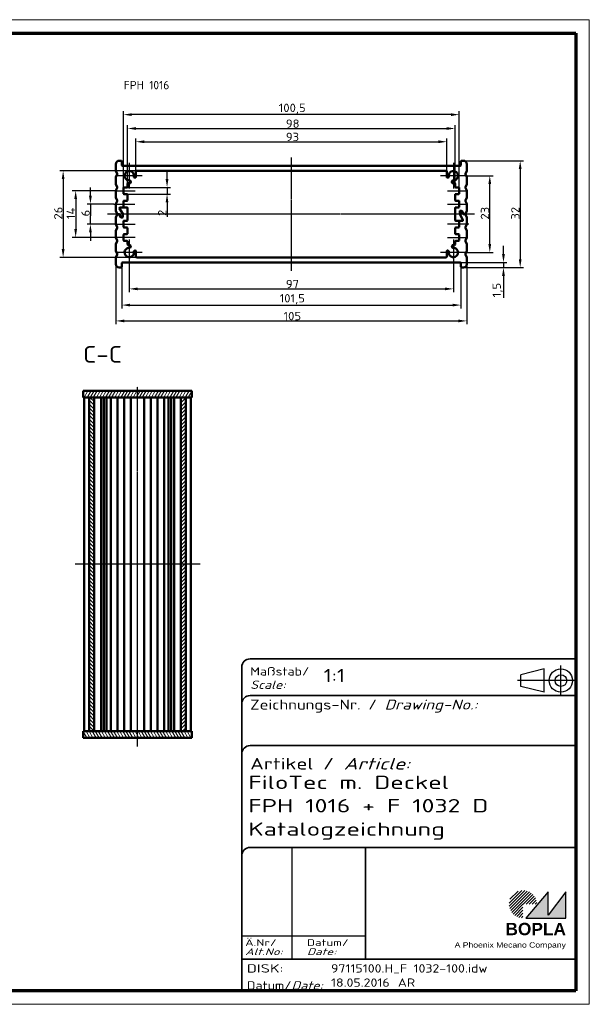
# Model space of a CAD drawing. Header units: millimetres. Extents: x 1 to 419, y 1 to 296.
# Tile 5 of 5: x 249 to 419, y 1 to 296. Entities that reach past the tile are written whole.
import ezdxf
from ezdxf.enums import TextEntityAlignment as Align

# ---------------------------------------------------------------- set-up
doc = ezdxf.new("R2010")
doc.units = ezdxf.units.MM
for name, pattern in [('ACAD_ISO04W100', [30, 24, -3, 0, -3]), ('CHAIN', [0.3543, 0.2362, -0.0295, 0.0591, -0.0295]), ('DASH_DOT', [0.37, 0.24, -0.06, 0.01, -0.06]), ('DASHED', [0.2067, 0.1654, -0.0413])]:
    doc.linetypes.add(name, pattern=pattern)
doc.layers.get('0').update_dxf_attribs({"lineweight": 25})
for name, color, linetype, lineweight in [('Bemaßung (ISO)', 1, 'Continuous', 25), ('Mittellinie (ISO)', 1, 'DASH_DOT', 25), ('Mittelpunktmarkierung (ISO)', 1, 'DASH_DOT', 25), ('Rahmen (ISO)', 7, 'Continuous', 70), ('Schraffur (ISO)', 1, 'Continuous', 18), ('Sichtbar (ISO)', 7, 'Continuous', 50), ('Sichtbar schmal (ISO)', 1, 'Continuous', 25), ('Symbol (ISO)', 1, 'Continuous', 25), ('Titel (ISO)', 5, 'Continuous', 50), ('Verdeckt (ISO)', 5, 'DASHED', 35)]:
    doc.layers.add(name, color=color, linetype=linetype, lineweight=lineweight)
doc.styles.add('2_5', font='isocpeur.ttf', dxfattribs={"width": 1.1})
doc.styles.add('5', font='isocpeur.ttf', dxfattribs={"width": 1.1})
doc.styles.add('Notiztext (DIN)', font='isocpeur.ttf', dxfattribs={"width": 1.1})
doc.styles.get("Standard").update_dxf_attribs({"font": 'isocpeur.ttf', "width": 1.1})
doc.styles.add('Textstil142', font='isocpeur.ttf', dxfattribs={"width": 1.4})
doc.styles.add('Textstil143', font='isocpeur.ttf', dxfattribs={"width": 1.4})
doc.styles.add('Textstil144', font='isocpeur.ttf', dxfattribs={"width": 1.4})
doc.styles.add('Textstil242', font='isocpeur.ttf', dxfattribs={"width": 1.2})
doc.styles.add('Textstil243', font='isocpeur.ttf', dxfattribs={"width": 1.4})
doc.styles.add('Textstil248', font='isocpeui.ttf', dxfattribs={"width": 1.2})
doc.styles.add('Textstil249', font='isocpeui.ttf', dxfattribs={"width": 1.4})
doc.styles.add('Textstil68', font='isocpeur.ttf', dxfattribs={"width": 1.2})
doc.dimstyles.new('Standard (DIN)', dxfattribs={"dimtxt": 2.5, "dimasz": 2.5, "dimexe": 1, "dimexo": 0, "dimgap": 0.2, "dimtad": 1, "dimdec": 6, "dimrnd": 1e-08, "dimtxsty": '2_5', "dimcen": 0.09, "dimdle": 7, "dimclrd": 256, "dimclre": 256, "dimclrt": 5, "dimadec": 6, "dimazin": 2, "dimtfac": 0.72, "dimtmove": 0, "dimatfit": 3, "dimfxl": 1, "dimtolj": 1, "dimlwd": -1, "dimlwe": -1, "dimarcsym": 0})

# ---------------------------------------------------------------- blocks, each defined once
blk = doc.blocks.new('Ränder Bopla-A3-Rahmen')
at = {"color": 1, "linetype": 'Continuous', "lineweight": 18}
for p, q in [((1, 296), (419, 296)), ((1, 1), (1, 296)), ((125, 296), (125, 292)), ((230, 296), (230, 292)), ((419, 296), (419, 1)), ((125, 5), (125, 1)), ((230, 5), (230, 1)), ((419, 1), (1, 1))]:
    blk.add_line(p, q, dxfattribs=at)
at = {"color": 3, "linetype": 'Continuous', "lineweight": 70}
for p, q in [((20, 292), (415, 292)), ((20, 5), (20, 292)), ((415, 292), (415, 5)), ((415, 5), (20, 5))]:
    blk.add_line(p, q, dxfattribs=at)
at = {"layer": 'Rahmen (ISO)', "color": 1, "insert": (19, 55), "char_height": 2.03, "width": 168.977, "attachment_point": 7, "rotation": 90, "style": 'Notiztext (DIN)'}
blk.add_mtext('\\fISOCPEUR|b0|i0;\\W1.20;\\H2.0300;"Schutzvermerk nach DIN ISO 16016 beachten" \\fISOCPEUR|b0|i1;\\W1.20;\\H2.0300;"Please pay attention to copyright note DIN ISO 16016"', dxfattribs=at)
blk = doc.blocks.new('Schriftfelder Katalogzeichnung')
at = {"layer": 'Schraffur (ISO)'}
h = blk.add_hatch(dxfattribs=at)
h.set_pattern_fill('ANSI31', color=1, scale=5.08, style=0)
h.set_pattern_definition([(45, (0, 0), (-0.4490128, 0.4490128), [])])
edge = h.paths.add_edge_path()
edge.add_line((395.78, 37.31), (391.63, 37.31))
edge.add_line((391.63, 37.31), (391.63, 33.16))
edge.add_arc((391.63, 37.31), 4.15, 0, 270, ccw=False)
blk.add_hatch(color=7, dxfattribs=at).paths.add_polyline_path([(392.48, 33.16), (404.48, 33.16), (404.48, 40.96), (399.18, 34.06), (399.18, 40.96)])
at = {"color": 5, "linetype": 'Continuous'}
for p, q in [((397.98, 107.81), (390.98, 106.06)), ((397.98, 100.81), (397.98, 107.81)), ((390.98, 102.56), (390.98, 106.06)), ((397.98, 100.81), (390.98, 102.56))]:
    blk.add_line(p, q, dxfattribs=at)
at = {"color": 1, "linetype": 'ACAD_ISO04W100'}
for p, q in [((402.98, 99.81), (402.98, 108.81)), ((407.48, 104.31), (389.98, 104.31))]:
    blk.add_line(p, q, dxfattribs=at)
at = {"color": 1, "linetype": 'Continuous', "lineweight": 25}
for p, q in [((322.48, 54.31), (322.48, 20.81)), ((307.48, 27.81), (344.48, 27.81))]:
    blk.add_line(p, q, dxfattribs=at)
at = {"color": 7, "linetype": 'Continuous'}
for p, q in [((399.18, 40.96), (392.48, 33.16)), ((404.48, 40.96), (399.18, 34.06)), ((399.18, 34.06), (399.18, 40.96)), ((404.48, 33.16), (404.48, 40.96)), ((392.48, 33.16), (404.48, 33.16))]:
    blk.add_line(p, q, dxfattribs=at)
at = {"color": 5, "linetype": 'Continuous'}
for radius in [3.5, 1.75]:
    blk.add_circle((402.98, 104.31), radius, dxfattribs=at)
at = {"layer": 'Titel (ISO)', "lineweight": 18}
for p, q in [((410.48, 7.31), (411.48, 7.31)), ((411.48, 7.31), (411.48, 8.31))]:
    blk.add_line(p, q, dxfattribs=at)
at = {"layer": 'Verdeckt (ISO)', "color": 5, "linetype": 'Continuous', "lineweight": 35}
for p, q in [((407.48, 110.81), (309.98, 110.81)), ((307.48, 108.31), (307.48, 11.31)), ((407.48, 99.81), (309.98, 99.81)), ((407.48, 84.81), (309.98, 84.81)), ((407.48, 54.31), (309.98, 54.31)), ((407.48, 20.81), (307.48, 20.81))]:
    blk.add_line(p, q, dxfattribs=at)
at = {"layer": 'Verdeckt (ISO)', "color": 5, "linetype": 'Continuous'}
blk.add_line((344.48, 54.31), (344.48, 20.81), dxfattribs=at)
at = {"layer": 'Verdeckt (ISO)', "color": 5, "linetype": 'Continuous', "lineweight": 35}
for centre in [(309.98, 108.31), (309.98, 97.31), (309.98, 82.31), (309.98, 51.81)]:
    blk.add_arc(centre, 2.5, 90, 180, dxfattribs=at)
at = {"color": 5, "style": 'Textstil142', "width": 1.4}
blk.add_text('DISK:', height=2.5, dxfattribs=at).set_placement((308.98, 16.81))
at = {"color": 7, "insert": (309.98, 77.64), "char_height": 3.5, "attachment_point": 7}
blk.add_mtext('\\fISOCPEUR|b0|i0;\\W1.30;\\H3.5000;Artikel / \\fISOCPEUR|b0|i1;\\W1.30;\\H3.5000;Article:', dxfattribs=at)
at = {"color": 5, "insert": (308.98, 11.72), "char_height": 2.5, "attachment_point": 7}
blk.add_mtext('\\fISOCPEUR|b0|i0;\\W1.20;\\H2.5000;Datum/\\fISOCPEUR|b0|i1;\\W1.20;\\H2.5000;Date:', dxfattribs=at)
at = {"color": 5, "style": 'Textstil68', "width": 1.2}
for tag, p in [('DATEINAME_001', (334.18, 16.81)), ('ERSTELLUNGSDATUM_001', (334.18, 12.56)), ('50-Namenskürzel_001', (354.18, 12.56))]:
    blk.add_attdef(tag, p, '', height=2.5, dxfattribs=at)
at = {"layer": 'Sichtbar schmal (ISO)', "color": 1}
for s, height, style, width, p in [('Maßstab/', 2.5, 'Textstil68', 1.2, (309.98, 105.81)), ('Scale:', 2.5, 'Textstil248', 1.2, (309.98, 101.81)), ('Ä.Nr/', 2, 'Textstil144', 1.4, (308.48, 24.81)), ('Datum/', 2, 'Textstil144', 1.4, (326.98, 24.81)), ('Alt.No:', 2, 'Textstil249', 1.4, (308.48, 22.06)), ('Date:', 2, 'Textstil249', 1.4, (326.98, 22.06))]:
    blk.add_text(s, height=height, dxfattribs=dict(at, style=style, width=width)).set_placement(p)
at = {"layer": 'Sichtbar schmal (ISO)', "color": 1, "insert": (309.98, 94.71), "char_height": 3, "attachment_point": 7}
blk.add_mtext('\\fISOCPEUR|b0|i0;\\W1.20;\\H3.0000;Zeichnungs-Nr. / \\fISOCPEUR|b0|i1;\\W1.20;\\H3.0000;Drawing-No.:', dxfattribs=at)
at = {"layer": 'Sichtbar schmal (ISO)', "color": 1, "style": 'Textstil144', "width": 1.4}
for tag, p in [('19-Ä-Nr._-10-', (309.48, 53.56)), ('19-Datum_-10-', (324.48, 53.56)), ('18-Ä-Nr._-9-', (309.48, 51.06)), ('18-Datum_-9-', (324.48, 51.06)), ('17-Ä-Nr._-8-', (309.48, 48.56)), ('17-Datum_-8-', (324.48, 48.56)), ('16-Ä-Nr._-7-', (309.48, 46.06)), ('16-Datum_-7-', (324.48, 46.06)), ('15-Ä-Nr._-6-', (309.48, 43.56)), ('14-Ä-Nr._-5-', (309.48, 41.06)), ('15-Datum_-6-', (324.48, 43.56)), ('13-Ä-Nr._-4-', (309.48, 38.56)), ('14-Datum_-5-', (324.48, 41.06)), ('13-Datum_-4-', (324.48, 38.56)), ('12-Ä-Nr._-3-', (309.48, 36.06)), ('12-Datum_-3-', (324.48, 36.06)), ('11-Ä-Nr._-2-', (309.48, 33.56)), ('11-Datum_-2-', (324.48, 33.56)), ('10-Ä-Nr._-1-', (309.48, 31.06)), ('10-Datum_-1-', (324.48, 31.06))]:
    blk.add_attdef(tag, text='', height=2, dxfattribs=at).set_placement(p, align=Align.TOP_LEFT)
at = {"layer": 'Titel (ISO)', "color": 7, "insert": (404.48, 27.96), "char_height": 3.7, "width": 19.8847, "attachment_point": 9, "style": 'Notiztext (DIN)'}
blk.add_mtext('\\fArial|b1|i0;\\H3.7000;BOPLA', dxfattribs=at)
at = {"layer": 'Titel (ISO)', "color": 5, "insert": (404.48, 23.81), "char_height": 1.6, "width": 34.8824, "attachment_point": 9, "style": 'Notiztext (DIN)'}
blk.add_mtext('\\fArial|b0|i0;\\W1.15;\\H1.6000;A Phoenix Mecano Company', dxfattribs=at)
at = {"layer": 'Titel (ISO)', "color": 7}
for tag, p, height, style, width in [('02-Maßstab_001', (332, 103.81), 4, 'Textstil242', 1.2), ('07-Artikel-Modell_001', (309.43, 71.81), 3.98, 'Textstil243', 1.4), ('08-Artikel-Benennung_001', (309.42, 64.81), 4, 'Textstil143', 1.4), ('09-Artikel-Benennung_(2.Zeile)_001', (309.43, 57.81), 3.98, 'Textstil243', 1.4)]:
    blk.add_attdef(tag, p, '', height=height, dxfattribs=dict(at, style=style, width=width))
at = {"layer": 'Titel (ISO)', "color": 7, "style": 'Textstil143', "width": 1.4}
blk.add_attdef('03-Zchn.Nr.', text='', height=4, dxfattribs=at).set_placement((332.48, 92.31), align=Align.TOP_LEFT)
blk = doc.blocks.new('*D9')
at = {"layer": 'Bemaßung (ISO)'}
for p, q in [((283.32, 250.55), (283.32, 260.43)), ((376.32, 250.55), (376.32, 260.43)), ((285.82, 259.43), (373.82, 259.43))]:
    blk.add_line(p, q, dxfattribs=at)
for points in [[(285.82, 259.85), (285.82, 259.01), (283.32, 259.43)], [(373.82, 259.85), (373.82, 259.01), (376.32, 259.43)]]:
    blk.add_solid(points, dxfattribs=at)
at = {"layer": 'Defpoints', "color": 0}
for p in [(376.32, 259.43), (283.32, 250.55), (376.32, 250.55)]:
    blk.add_point(p, dxfattribs=at)
at = {"layer": 'Bemaßung (ISO)', "color": 5, "insert": (328.17, 259.63), "char_height": 2.5, "attachment_point": 7, "style": '2_5'}
blk.add_mtext('\\A1;93', dxfattribs=at)
blk = doc.blocks.new('*D10')
at = {"layer": 'Bemaßung (ISO)'}
for p, q in [((280.82, 246.85), (280.82, 264.4)), ((283.32, 263.4), (376.32, 263.4)), ((378.82, 246.85), (378.82, 264.4))]:
    blk.add_line(p, q, dxfattribs=at)
for points in [[(283.32, 263.81), (283.32, 262.98), (280.82, 263.4)], [(376.32, 263.81), (376.32, 262.98), (378.82, 263.4)]]:
    blk.add_solid(points, dxfattribs=at)
at = {"layer": 'Defpoints', "color": 0}
for p in [(378.82, 263.4), (280.82, 246.85), (378.82, 246.85)]:
    blk.add_point(p, dxfattribs=at)
at = {"layer": 'Bemaßung (ISO)', "color": 5, "insert": (328.17, 263.6), "char_height": 2.5, "attachment_point": 7, "style": '2_5'}
blk.add_mtext('\\A1;98', dxfattribs=at)
blk = doc.blocks.new('*D11')
at = {"layer": 'Bemaßung (ISO)'}
for p, q in [((279.57, 245.55), (279.57, 268.55)), ((380.07, 245.55), (380.07, 268.55)), ((377.57, 267.55), (282.07, 267.55))]:
    blk.add_line(p, q, dxfattribs=at)
for points in [[(282.07, 267.96), (282.07, 267.13), (279.57, 267.55)], [(377.57, 267.96), (377.57, 267.13), (380.07, 267.55)]]:
    blk.add_solid(points, dxfattribs=at)
at = {"layer": 'Defpoints', "color": 0}
for p in [(279.57, 267.55), (279.57, 245.55), (380.07, 245.55)]:
    blk.add_point(p, dxfattribs=at)
at = {"layer": 'Bemaßung (ISO)', "color": 5, "insert": (326.03, 267.75), "char_height": 2.5, "attachment_point": 7, "style": '2_5'}
blk.add_mtext('\\A1;100,5', dxfattribs=at)
blk = doc.blocks.new('*D12')
at = {"layer": 'Bemaßung (ISO)'}
for p, q in [((292.62, 248.25), (292.62, 250.75)), ((280.62, 245.75), (293.62, 245.75)), ((292.62, 245.75), (292.62, 243.75)), ((280.62, 243.75), (293.62, 243.75)), ((292.62, 241.25), (292.62, 236.97))]:
    blk.add_line(p, q, dxfattribs=at)
for points in [[(292.2, 248.25), (293.03, 248.25), (292.62, 245.75)], [(292.2, 241.25), (293.03, 241.25), (292.62, 243.75)]]:
    blk.add_solid(points, dxfattribs=at)
at = {"layer": 'Defpoints', "color": 0}
for p in [(280.62, 245.75), (280.62, 243.75), (292.62, 243.75)]:
    blk.add_point(p, dxfattribs=at)
at = {"layer": 'Bemaßung (ISO)', "color": 5, "insert": (292.42, 237.17), "char_height": 2.5, "attachment_point": 7, "rotation": 90, "style": '2_5'}
blk.add_mtext('\\A1;2', dxfattribs=at)
blk = doc.blocks.new('*D13')
at = {"layer": 'Bemaßung (ISO)'}
for p, q in [((269.69, 243.25), (269.69, 245.75)), ((276.69, 240.75), (268.69, 240.75)), ((269.69, 240.75), (269.69, 238.25)), ((269.69, 238.25), (269.69, 237.25)), ((269.69, 234.75), (269.69, 237.25)), ((277.27, 234.75), (268.69, 234.75)), ((269.69, 232.25), (269.69, 229.75))]:
    blk.add_line(p, q, dxfattribs=at)
for points in [[(269.27, 243.25), (270.1, 243.25), (269.69, 240.75)], [(269.27, 232.25), (270.1, 232.25), (269.69, 234.75)]]:
    blk.add_solid(points, dxfattribs=at)
at = {"layer": 'Defpoints', "color": 0}
for p in [(276.69, 240.75), (269.69, 234.75), (277.27, 234.75)]:
    blk.add_point(p, dxfattribs=at)
at = {"layer": 'Bemaßung (ISO)', "color": 5, "insert": (269.49, 237.06), "char_height": 2.5, "attachment_point": 7, "rotation": 90, "style": '2_5'}
blk.add_mtext('\\A1;6', dxfattribs=at)
blk = doc.blocks.new('*D14')
at = {"layer": 'Bemaßung (ISO)'}
for p, q in [((277.27, 244.75), (264.27, 244.75)), ((265.27, 242.25), (265.27, 233.25)), ((277.27, 230.75), (264.27, 230.75))]:
    blk.add_line(p, q, dxfattribs=at)
for points in [[(264.85, 242.25), (265.68, 242.25), (265.27, 244.75)], [(264.85, 233.25), (265.68, 233.25), (265.27, 230.75)]]:
    blk.add_solid(points, dxfattribs=at)
at = {"layer": 'Defpoints', "color": 0}
for p in [(277.27, 244.75), (265.27, 230.75), (277.27, 230.75)]:
    blk.add_point(p, dxfattribs=at)
at = {"layer": 'Bemaßung (ISO)', "color": 5, "insert": (265.07, 236.23), "char_height": 2.5, "attachment_point": 7, "rotation": 90, "style": '2_5'}
blk.add_mtext('\\A1;14', dxfattribs=at)
blk = doc.blocks.new('*D15')
at = {"layer": 'Bemaßung (ISO)'}
for p, q in [((283.52, 250.75), (260.52, 250.75)), ((261.52, 248.25), (261.52, 227.25)), ((283.52, 224.75), (260.52, 224.75))]:
    blk.add_line(p, q, dxfattribs=at)
for points in [[(261.1, 248.25), (261.93, 248.25), (261.52, 250.75)], [(261.1, 227.25), (261.93, 227.25), (261.52, 224.75)]]:
    blk.add_solid(points, dxfattribs=at)
at = {"layer": 'Defpoints', "color": 0}
for p in [(283.52, 250.75), (261.52, 224.75), (283.52, 224.75)]:
    blk.add_point(p, dxfattribs=at)
at = {"layer": 'Bemaßung (ISO)', "color": 5, "insert": (261.32, 236.1), "char_height": 2.5, "attachment_point": 7, "rotation": 90, "style": '2_5'}
blk.add_mtext('\\A1;26', dxfattribs=at)
blk = doc.blocks.new('*D16')
at = {"layer": 'Bemaßung (ISO)'}
for p, q in [((382.22, 249.25), (390.22, 249.25)), ((389.22, 228.75), (389.22, 246.75)), ((382.22, 226.25), (390.22, 226.25))]:
    blk.add_line(p, q, dxfattribs=at)
for points in [[(388.8, 246.75), (389.63, 246.75), (389.22, 249.25)], [(388.8, 228.75), (389.63, 228.75), (389.22, 226.25)]]:
    blk.add_solid(points, dxfattribs=at)
at = {"layer": 'Defpoints', "color": 0}
for p in [(382.22, 249.25), (389.22, 249.25), (382.22, 226.25)]:
    blk.add_point(p, dxfattribs=at)
at = {"layer": 'Bemaßung (ISO)', "color": 5, "insert": (389.02, 236.1), "char_height": 2.5, "attachment_point": 7, "rotation": 90, "style": '2_5'}
blk.add_mtext('\\A1;23', dxfattribs=at)
blk = doc.blocks.new('*D17')
at = {"layer": 'Bemaßung (ISO)'}
for p, q in [((381.32, 253.75), (399.32, 253.75)), ((398.32, 251.25), (398.32, 224.25)), ((381.32, 221.75), (399.32, 221.75))]:
    blk.add_line(p, q, dxfattribs=at)
for points in [[(397.9, 251.25), (398.73, 251.25), (398.32, 253.75)], [(397.9, 224.25), (398.73, 224.25), (398.32, 221.75)]]:
    blk.add_solid(points, dxfattribs=at)
at = {"layer": 'Defpoints', "color": 0}
for p in [(381.32, 253.75), (381.32, 221.75), (398.32, 221.75)]:
    blk.add_point(p, dxfattribs=at)
at = {"layer": 'Bemaßung (ISO)', "color": 5, "insert": (398.12, 236.1), "char_height": 2.5, "attachment_point": 7, "rotation": 90, "style": '2_5'}
blk.add_mtext('\\A1;32', dxfattribs=at)
blk = doc.blocks.new('*D18')
at = {"layer": 'Bemaßung (ISO)'}
for p, q in [((393.32, 225.75), (393.32, 228.25)), ((380.37, 223.25), (394.32, 223.25)), ((381.32, 221.75), (394.32, 221.75)), ((393.32, 223.25), (393.32, 221.75)), ((393.32, 219.25), (393.32, 212.63))]:
    blk.add_line(p, q, dxfattribs=at)
for points in [[(392.9, 225.75), (393.73, 225.75), (393.32, 223.25)], [(392.9, 219.25), (393.73, 219.25), (393.32, 221.75)]]:
    blk.add_solid(points, dxfattribs=at)
at = {"layer": 'Defpoints', "color": 0}
for p in [(380.37, 223.25), (381.32, 221.75), (393.32, 221.75)]:
    blk.add_point(p, dxfattribs=at)
at = {"layer": 'Bemaßung (ISO)', "color": 5, "insert": (393.12, 212.83), "char_height": 2.5, "attachment_point": 7, "rotation": 90, "style": '2_5'}
blk.add_mtext('\\A1;1,5', dxfattribs=at)
blk = doc.blocks.new('*D19')
at = {"layer": 'Bemaßung (ISO)'}
for p, q in [((281.32, 222.35), (281.32, 214.35)), ((378.32, 222.35), (378.32, 214.35)), ((283.82, 215.35), (375.82, 215.35))]:
    blk.add_line(p, q, dxfattribs=at)
for points in [[(283.82, 215.76), (283.82, 214.93), (281.32, 215.35)], [(375.82, 215.76), (375.82, 214.93), (378.32, 215.35)]]:
    blk.add_solid(points, dxfattribs=at)
at = {"layer": 'Defpoints', "color": 0}
for p in [(281.32, 222.35), (378.32, 222.35), (378.32, 215.35)]:
    blk.add_point(p, dxfattribs=at)
at = {"layer": 'Bemaßung (ISO)', "color": 5, "insert": (328.17, 215.55), "char_height": 2.5, "attachment_point": 7, "style": '2_5'}
blk.add_mtext('\\A1;97', dxfattribs=at)
blk = doc.blocks.new('*D20')
at = {"layer": 'Bemaßung (ISO)'}
for p, q in [((279.07, 221.95), (279.07, 209.5)), ((380.57, 221.95), (380.57, 209.5)), ((281.57, 210.5), (378.07, 210.5))]:
    blk.add_line(p, q, dxfattribs=at)
for points in [[(281.57, 210.91), (281.57, 210.08), (279.07, 210.5)], [(378.07, 210.91), (378.07, 210.08), (380.57, 210.5)]]:
    blk.add_solid(points, dxfattribs=at)
at = {"layer": 'Defpoints', "color": 0}
for p in [(279.07, 221.95), (380.57, 221.95), (380.57, 210.5)]:
    blk.add_point(p, dxfattribs=at)
at = {"layer": 'Bemaßung (ISO)', "color": 5, "insert": (326.31, 210.7), "char_height": 2.5, "attachment_point": 7, "style": '2_5'}
blk.add_mtext('\\A1;101,5', dxfattribs=at)
blk = doc.blocks.new('*D21')
at = {"layer": 'Bemaßung (ISO)'}
for p, q in [((277.32, 222.75), (277.32, 204.75)), ((382.32, 222.75), (382.32, 204.75)), ((279.82, 205.75), (379.82, 205.75))]:
    blk.add_line(p, q, dxfattribs=at)
for points in [[(279.82, 206.16), (279.82, 205.33), (277.32, 205.75)], [(379.82, 206.16), (379.82, 205.33), (382.32, 205.75)]]:
    blk.add_solid(points, dxfattribs=at)
at = {"layer": 'Defpoints', "color": 0}
for p in [(277.32, 222.75), (382.32, 222.75), (382.32, 205.75)]:
    blk.add_point(p, dxfattribs=at)
at = {"layer": 'Bemaßung (ISO)', "color": 5, "insert": (327.48, 205.95), "char_height": 2.5, "attachment_point": 7, "style": '2_5'}
blk.add_mtext('\\A1;105', dxfattribs=at)

msp = doc.modelspace()

# ---------------------------------------------------------------- hatches: boundary and pattern name
at = {"layer": 'Schraffur (ISO)'}
h = msp.add_hatch(dxfattribs=at)
h.set_pattern_fill('ANSI31', color=256, scale=6.35, angle=14.999977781, style=0)
h.set_pattern_definition([(59.99998, (0, 0), (-0.6874075, 0.3968753), [])])
h.paths.add_polyline_path([(267.5361056, 182.8397353), (269.2861056, 182.8397353), (270.7861056, 182.8397353), (296.7861056, 182.8397353), (298.2861056, 182.8397353), (300.0361056, 182.8397353), (300.0361056, 184.8397353), (267.5361056, 184.8397353)])
h = msp.add_hatch(dxfattribs=at)
h.set_pattern_fill('ANSI31', color=256, scale=6.35, angle=90.000210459, style=0)
h.set_pattern_definition([(135.0002, (0, 0), (-0.561264, -0.561268), [])])
h.paths.add_polyline_path([(269.2861056, 82.8397353), (270.7861056, 82.8397353), (270.7861056, 182.8397353), (269.2861056, 182.8397353)])
h = msp.add_hatch(dxfattribs=at)
h.set_pattern_fill('ANSI31', color=256, scale=6.35, style=0)
h.set_pattern_definition([(45, (0, 0), (-0.561266, 0.561266), [])])
h.paths.add_polyline_path([(296.7861056, 82.8397353), (298.2861056, 82.8397353), (298.2861056, 182.8397353), (296.7861056, 182.8397353)])
h = msp.add_hatch(dxfattribs=at)
h.set_pattern_fill('ANSI31', color=256, scale=6.35, angle=75.000175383, style=0)
h.set_pattern_definition([(120.00018, (0, 0), (-0.6874064, -0.3968771), [])])
h.paths.add_polyline_path([(300.0361056, 82.8397353), (298.2861056, 82.8397353), (296.7861056, 82.8397353), (270.7861056, 82.8397353), (269.2861056, 82.8397353), (267.5361056, 82.8397353), (267.5361056, 80.8397353), (300.0361056, 80.8397353)])

# ---------------------------------------------------------------- linework, layer by layer
at = {"layer": 'Mittellinie (ISO)', "linetype": 'CHAIN'}
for p, q in [((329.8156842, 254.7466783), (329.8156842, 220.7466783)), ((277.2656842, 244.7466783), (283.1156842, 244.7466783)), ((376.5156842, 244.7466783), (382.3656842, 244.7466783)), ((276.686539, 240.7466783), (283.1156842, 240.7466783)), ((376.5156842, 240.7466783), (382.3656842, 240.7466783)), ((384.6000263, 237.7466783), (274.7062687, 237.7466783)), ((277.2656842, 234.7466783), (283.1156842, 234.7466783)), ((382.9448293, 234.7466783), (376.5156842, 234.7466783)), ((283.1156842, 230.7466783), (277.2656842, 230.7466783)), ((376.5156842, 230.7466783), (382.3656842, 230.7466783)), ((283.7861056, 78.209521), (283.7861056, 185.9958702)), ((302.5361056, 132.8397353), (265.0361056, 132.8397353))]:
    msp.add_line(p, q, dxfattribs=at)
at = {"layer": 'Mittelpunktmarkierung (ISO)', "linetype": 'CHAIN'}
for p, q in [((281.3156842, 253.1466783), (281.3156842, 245.3466783)), ((378.3156842, 253.1466783), (378.3156842, 245.3466783)), ((285.2156842, 249.2466783), (277.4156842, 249.2466783)), ((382.2156842, 249.2466783), (374.4156842, 249.2466783)), ((281.3156842, 230.1466783), (281.3156842, 222.3466783)), ((378.3156842, 230.1466783), (378.3156842, 222.3466783)), ((285.2156842, 226.2466783), (277.4156842, 226.2466783)), ((382.2156842, 226.2466783), (374.4156842, 226.2466783))]:
    msp.add_line(p, q, dxfattribs=at)
at = {"layer": 'Sichtbar (ISO)'}
for p, q in [((278.3156842, 253.7466783), (278.8656842, 253.7466783)), ((380.7656842, 253.7466783), (381.3156842, 253.7466783)), ((277.3156842, 250.7851948), (277.3156842, 252.7466783)), ((279.0656842, 252.4466783), (279.0656842, 253.5466783)), ((380.3656842, 252.2466783), (279.2656842, 252.2466783)), ((380.5656842, 253.5466783), (380.5656842, 252.4466783)), ((382.3156842, 252.7466783), (382.3156842, 250.7851948)), ((277.3156842, 246.7851948), (277.3156842, 248.7081618)), ((277.3299888, 250.7109166), (277.6859729, 249.8209564)), ((277.6859729, 249.6724002), (277.3299888, 248.78244)), ((282.8277656, 248.7633464), (283.0547901, 248.6907787)), ((283.3156842, 248.8812831), (283.3156842, 250.5466783)), ((376.1156842, 250.7466783), (283.5156842, 250.7466783)), ((376.3156842, 248.8812831), (376.3156842, 250.5466783)), ((376.5765783, 248.6907787), (376.8036027, 248.7633464)), ((381.9453954, 249.8209564), (382.3013795, 250.7109166)), ((382.3013795, 248.78244), (381.9453954, 249.6724002)), ((382.3156842, 248.7081618), (382.3156842, 246.7851948)), ((277.3299888, 246.7109166), (277.6859729, 245.8209564)), ((277.6859729, 245.6724002), (277.3299888, 244.78244)), ((279.5656842, 243.9466783), (279.5656842, 245.5466783)), ((279.7656842, 245.7466783), (280.6156842, 245.7466783)), ((280.8156842, 246.8466783), (280.8156842, 245.9466783)), ((281.0156842, 247.0466783), (281.5461144, 247.0466783)), ((281.7415431, 247.2891946), (281.6531471, 247.6955114)), ((377.9782212, 247.6955114), (377.8898252, 247.2891946)), ((378.6156842, 247.0466783), (378.0852539, 247.0466783)), ((378.8156842, 245.9466783), (378.8156842, 246.8466783)), ((379.0156842, 245.7466783), (379.8656842, 245.7466783)), ((380.0656842, 245.5466783), (380.0656842, 243.9466783)), ((381.9453954, 245.8209564), (382.3013795, 246.7109166)), ((382.3013795, 244.78244), (381.9453954, 245.6724002)), ((277.3156842, 242.7851948), (277.3156842, 244.7081618)), ((277.3299888, 242.7109166), (277.6859729, 241.8209564)), ((280.6156842, 243.7466783), (279.7656842, 243.7466783)), ((280.8156842, 243.5466783), (280.8156842, 241.9466783)), ((378.8156842, 241.9466783), (378.8156842, 243.5466783)), ((379.8656842, 243.7466783), (379.0156842, 243.7466783)), ((381.9453954, 241.8209564), (382.3013795, 242.7109166)), ((382.3156842, 244.7081618), (382.3156842, 242.7851948)), ((277.3156842, 238.7851948), (277.3156842, 240.7081618)), ((277.6859729, 241.6724002), (277.3299888, 240.78244)), ((279.3888892, 237.7930885), (278.4341887, 239.4466783)), ((278.4341887, 239.4466783), (279.3888892, 237.7930885)), ((278.6073938, 239.7466783), (279.3656842, 239.7466783)), ((278.6073938, 239.7466783), (280.6156842, 239.7466783)), ((279.5656842, 239.9466783), (279.5656842, 241.5466783)), ((279.7656842, 241.7466783), (280.6156842, 241.7466783)), ((280.8156842, 239.5466783), (280.8156842, 235.9466783)), ((378.8156842, 235.9466783), (378.8156842, 239.5466783)), ((379.0156842, 241.7466783), (379.8656842, 241.7466783)), ((379.8656842, 239.7466783), (379.0156842, 239.7466783)), ((380.0656842, 241.5466783), (380.0656842, 239.9466783)), ((382.3013795, 240.78244), (381.9453954, 241.6724002)), ((382.3156842, 240.7081618), (382.3156842, 238.7851948)), ((277.3156842, 234.7851948), (277.3156842, 236.7081618)), ((277.3299888, 238.7109166), (277.6653954, 237.8724002)), ((277.6653954, 237.6209564), (277.3299888, 236.78244)), ((277.8510907, 237.7466783), (278.2609836, 237.7466783)), ((278.1455136, 237.7466783), (277.8510907, 237.7466783)), ((278.7805989, 236.8466783), (278.3187186, 237.6466783)), ((278.4341887, 237.6466783), (278.8383339, 236.9466783)), ((279.2156842, 236.7466783), (278.9538039, 236.7466783)), ((279.011539, 236.8466783), (279.2156842, 236.8466783)), ((279.4156842, 237.0466783), (279.4156842, 237.6930885)), ((279.4156842, 237.6930885), (279.4156842, 236.9466783)), ((380.2156842, 237.8002681), (380.2156842, 238.5466783)), ((380.2156842, 238.4466783), (380.2156842, 237.8002681)), ((381.1971796, 236.0466783), (380.2424791, 237.7002681)), ((380.2424791, 237.7002681), (381.1971796, 236.0466783)), ((380.4156842, 238.7466783), (380.6775644, 238.7466783)), ((380.6198293, 238.6466783), (380.4156842, 238.6466783)), ((381.1971796, 237.8466783), (380.7930344, 238.5466783)), ((380.8507695, 238.6466783), (381.3126497, 237.8466783)), ((381.7802776, 237.7466783), (381.3703847, 237.7466783)), ((381.4858547, 237.7466783), (381.7802776, 237.7466783)), ((381.9659729, 237.8724002), (382.3013795, 238.7109166)), ((382.3013795, 236.78244), (381.9659729, 237.6209564)), ((382.3156842, 236.7081618), (382.3156842, 234.7851948)), ((277.3299888, 234.7109166), (277.6859729, 233.8209564)), ((277.6859729, 233.6724002), (277.3299888, 232.78244)), ((279.5656842, 233.9466783), (279.5656842, 235.5466783)), ((279.7656842, 235.7466783), (280.6156842, 235.7466783)), ((280.6156842, 233.7466783), (279.7656842, 233.7466783)), ((280.8156842, 233.5466783), (280.8156842, 231.9466783)), ((378.8156842, 231.9466783), (378.8156842, 233.5466783)), ((381.0239745, 235.7466783), (379.0156842, 235.7466783)), ((379.8656842, 233.7466783), (379.0156842, 233.7466783)), ((380.0656842, 235.5466783), (380.0656842, 233.9466783)), ((381.0239745, 235.7466783), (380.2656842, 235.7466783)), ((381.9453954, 233.8209564), (382.3013795, 234.7109166)), ((382.3013795, 232.78244), (381.9453954, 233.6724002)), ((277.3156842, 230.7851948), (277.3156842, 232.7081618)), ((277.3299888, 230.7109166), (277.6859729, 229.8209564)), ((279.5656842, 229.9466783), (279.5656842, 231.5466783)), ((279.7656842, 231.7466783), (280.6156842, 231.7466783)), ((379.0156842, 231.7466783), (379.8656842, 231.7466783)), ((380.0656842, 231.5466783), (380.0656842, 229.9466783)), ((381.9453954, 229.8209564), (382.3013795, 230.7109166)), ((382.3156842, 232.7081618), (382.3156842, 230.7851948)), ((277.3156842, 226.7851948), (277.3156842, 228.7081618)), ((277.6859729, 229.6724002), (277.3299888, 228.78244)), ((280.6156842, 229.7466783), (279.7656842, 229.7466783)), ((280.8156842, 229.5466783), (280.8156842, 228.6466783)), ((281.0156842, 228.4466783), (281.5461144, 228.4466783)), ((281.6531471, 227.7978452), (281.7415431, 228.204162)), ((377.8898252, 228.204162), (377.9782212, 227.7978452)), ((378.6156842, 228.4466783), (378.0852539, 228.4466783)), ((378.8156842, 228.6466783), (378.8156842, 229.5466783)), ((379.8656842, 229.7466783), (379.0156842, 229.7466783)), ((382.3013795, 228.78244), (381.9453954, 229.6724002)), ((382.3156842, 228.7081618), (382.3156842, 226.7851948)), ((277.3156842, 222.7466783), (277.3156842, 224.7081618)), ((277.3299888, 226.7109166), (277.6859729, 225.8209564)), ((277.6859729, 225.6724002), (277.3299888, 224.78244)), ((283.0547901, 226.8025779), (282.8277656, 226.7300102)), ((283.3156842, 226.6120735), (283.3156842, 224.9466783)), ((283.5156842, 224.7466783), (376.1156842, 224.7466783)), ((376.3156842, 226.6120735), (376.3156842, 224.9466783)), ((376.8036027, 226.7300102), (376.5765783, 226.8025779)), ((381.9453954, 225.8209564), (382.3013795, 226.7109166)), ((382.3013795, 224.78244), (381.9453954, 225.6724002)), ((382.3156842, 224.7081618), (382.3156842, 222.7466783)), ((278.8656842, 221.7466783), (278.3156842, 221.7466783)), ((279.0656842, 221.9466783), (279.0656842, 223.0466783)), ((279.2656842, 223.2466783), (380.3656842, 223.2466783)), ((380.5656842, 223.0466783), (380.5656842, 221.9466783)), ((381.3156842, 221.7466783), (380.7656842, 221.7466783)), ((300.0361056, 184.8397353), (267.5361056, 184.8397353)), ((267.5361056, 184.8397353), (267.5361056, 182.8397353)), ((300.0361056, 182.8397353), (300.0361056, 184.8397353)), ((267.5361056, 182.8397353), (300.0361056, 182.8397353)), ((267.7861056, 182.8397353), (267.7861056, 82.8397353)), ((270.7861056, 182.8397353), (269.2861056, 182.8397353)), ((269.2861056, 182.8397353), (269.2861056, 82.8397353)), ((270.7861056, 82.8397353), (270.7861056, 182.8397353)), ((272.8515008, 82.8397353), (272.8515008, 182.8397353)), ((273.6797888, 82.8397353), (273.6797888, 182.8397353)), ((274.4861056, 82.8397353), (274.4861056, 182.8397353)), ((275.7861056, 82.8397353), (275.7861056, 182.8397353)), ((277.7861056, 182.8397353), (277.7861056, 82.8397353)), ((279.7861056, 82.8397353), (279.7861056, 182.8397353)), ((281.7861056, 182.8397353), (281.7861056, 82.8397353)), ((285.7861056, 82.8397353), (285.7861056, 182.8397353)), ((287.7861056, 182.8397353), (287.7861056, 82.8397353)), ((289.7861056, 82.8397353), (289.7861056, 182.8397353)), ((291.7861056, 182.8397353), (291.7861056, 82.8397353)), ((293.0861056, 182.8397353), (293.0861056, 82.8397353)), ((293.8924223, 82.8397353), (293.8924223, 182.8397353)), ((294.7207103, 182.8397353), (294.7207103, 82.8397353)), ((298.2861056, 182.8397353), (296.7861056, 182.8397353)), ((296.7861056, 182.8397353), (296.7861056, 82.8397353)), ((298.2861056, 82.8397353), (298.2861056, 182.8397353)), ((299.7861056, 82.8397353), (299.7861056, 182.8397353)), ((300.0361056, 82.8397353), (267.5361056, 82.8397353)), ((267.5361056, 82.8397353), (267.5361056, 80.8397353)), ((269.2861056, 82.8397353), (270.7861056, 82.8397353)), ((296.7861056, 82.8397353), (298.2861056, 82.8397353)), ((300.0361056, 80.8397353), (300.0361056, 82.8397353)), ((267.5361056, 80.8397353), (300.0361056, 80.8397353))]:
    msp.add_line(p, q, dxfattribs=at)
for centre, radius, start, end in [((278.3156842, 252.7466783), 1, 90, 180), ((278.8656842, 253.5466783), 0.2, 0, 90), ((380.7656842, 253.5466783), 0.2, 90, 180), ((381.3156842, 252.7466783), 1, 0, 90), ((277.5156842, 250.7851948), 0.2, 180, 201.801409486), ((279.2656842, 252.4466783), 0.2, 180, 270), ((380.3656842, 252.4466783), 0.2, 270, 0), ((382.1156842, 250.7851948), 0.2, 338.198590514, 0), ((277.5156842, 248.7081618), 0.2, 158.198590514, 180), ((277.5002776, 249.7466783), 0.2, 338.198590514, 21.801409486), ((281.3156842, 249.2466783), 1.4, 349.454444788, 275.092933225), ((281.4577185, 247.6529951), 0.2, 12.273689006, 95.092933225), ((282.8886597, 248.9538507), 0.2, 169.454444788, 252.273689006), ((283.1156842, 248.8812831), 0.2, 252.273689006, 0), ((283.5156842, 250.5466783), 0.2, 90, 180), ((376.1156842, 250.5466783), 0.2, 0, 90), ((376.5156842, 248.8812831), 0.2, 180, 287.726310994), ((376.7427086, 248.9538507), 0.2, 287.726310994, 10.545555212), ((378.3156842, 249.2466783), 1.4, 264.907066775, 190.545555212), ((378.1736498, 247.6529951), 0.2, 84.907066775, 167.726310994), ((382.1310907, 249.7466783), 0.2, 158.198590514, 201.801409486), ((382.1156842, 248.7081618), 0.2, 0, 21.801409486), ((277.5156842, 246.7851948), 0.2, 180, 201.801409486), ((277.5002776, 245.7466783), 0.2, 338.198590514, 21.801409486), ((279.7656842, 245.5466783), 0.2, 90, 180), ((280.6156842, 245.9466783), 0.2, 270, 0), ((281.0156842, 246.8466783), 0.2, 90, 180), ((281.5461144, 247.2466783), 0.2, 270, 12.273689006), ((378.0852539, 247.2466783), 0.2, 167.726310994, 270), ((378.6156842, 246.8466783), 0.2, 0, 90), ((379.0156842, 245.9466783), 0.2, 180, 270), ((379.8656842, 245.5466783), 0.2, 0, 90), ((382.1310907, 245.7466783), 0.2, 158.198590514, 201.801409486), ((382.1156842, 246.7851948), 0.2, 338.198590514, 0), ((277.5156842, 244.7081618), 0.2, 158.198590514, 180), ((277.5156842, 242.7851948), 0.2, 180, 201.801409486), ((279.7656842, 243.9466783), 0.2, 180, 270), ((280.6156842, 243.5466783), 0.2, 0, 90), ((280.6156842, 241.9466783), 0.2, 270, 0), ((379.0156842, 243.5466783), 0.2, 90, 180), ((379.0156842, 241.9466783), 0.2, 180, 270), ((379.8656842, 243.9466783), 0.2, 270, 0), ((382.1156842, 244.7081618), 0.2, 0, 21.801409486), ((382.1156842, 242.7851948), 0.2, 338.198590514, 0), ((277.5156842, 240.7081618), 0.2, 158.198590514, 180), ((277.5002776, 241.7466783), 0.2, 338.198590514, 21.801409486), ((278.6073938, 239.5466783), 0.2, 90, 210), ((278.6073938, 239.5466783), 0.2, 90, 210), ((279.3656842, 239.9466783), 0.2, 270, 0), ((279.7656842, 241.5466783), 0.2, 90, 180), ((280.6156842, 239.5466783), 0.2, 0, 90), ((379.0156842, 239.5466783), 0.2, 90, 180), ((379.8656842, 241.5466783), 0.2, 0, 90), ((379.8656842, 239.9466783), 0.2, 270, 0), ((382.1310907, 241.7466783), 0.2, 158.198590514, 201.801409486), ((382.1156842, 240.7081618), 0.2, 0, 21.801409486), ((277.5156842, 238.7851948), 0.2, 180, 201.801409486), ((277.5156842, 236.7081618), 0.2, 158.198590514, 180), ((277.8510907, 237.9466783), 0.2, 201.801409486, 270), ((277.8510907, 237.5466783), 0.2, 90, 158.198590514), ((278.1455136, 237.5466783), 0.2, 30, 90), ((278.2609836, 237.5466783), 0.2, 30, 90), ((278.9538039, 236.9466783), 0.2, 210, 270), ((279.011539, 237.0466783), 0.2, 210, 270), ((279.2156842, 237.0466783), 0.2, 270, 0), ((279.2156842, 236.9466783), 0.2, 270, 0), ((279.2156842, 237.6930885), 0.2, 0, 30), ((279.2156842, 237.6930885), 0.2, 0, 30), ((380.4156842, 238.5466783), 0.2, 90, 180), ((380.4156842, 238.4466783), 0.2, 90, 180), ((380.4156842, 237.8002681), 0.2, 180, 210), ((380.4156842, 237.8002681), 0.2, 180, 210), ((380.6198293, 238.4466783), 0.2, 30, 90), ((380.6775644, 238.5466783), 0.2, 30, 90), ((381.0239745, 235.9466783), 0.2, 270, 30), ((381.0239745, 235.9466783), 0.2, 270, 30), ((381.3703847, 237.9466783), 0.2, 210, 270), ((381.4858547, 237.9466783), 0.2, 210, 270), ((381.7802776, 237.9466783), 0.2, 270, 338.198590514), ((381.7802776, 237.5466783), 0.2, 21.801409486, 90), ((382.1156842, 238.7851948), 0.2, 338.198590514, 0), ((382.1156842, 236.7081618), 0.2, 0, 21.801409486), ((277.5156842, 234.7851948), 0.2, 180, 201.801409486), ((277.5002776, 233.7466783), 0.2, 338.198590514, 21.801409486), ((279.7656842, 235.5466783), 0.2, 90, 180), ((279.7656842, 233.9466783), 0.2, 180, 270), ((280.6156842, 235.9466783), 0.2, 270, 0), ((280.6156842, 233.5466783), 0.2, 0, 90), ((379.0156842, 235.9466783), 0.2, 180, 270), ((379.0156842, 233.5466783), 0.2, 90, 180), ((379.8656842, 233.9466783), 0.2, 270, 0), ((380.2656842, 235.5466783), 0.2, 90, 180), ((382.1310907, 233.7466783), 0.2, 158.198590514, 201.801409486), ((382.1156842, 234.7851948), 0.2, 338.198590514, 0), ((277.5156842, 232.7081618), 0.2, 158.198590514, 180), ((277.5156842, 230.7851948), 0.2, 180, 201.801409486), ((279.7656842, 231.5466783), 0.2, 90, 180), ((280.6156842, 231.9466783), 0.2, 270, 0), ((379.0156842, 231.9466783), 0.2, 180, 270), ((379.8656842, 231.5466783), 0.2, 0, 90), ((382.1156842, 232.7081618), 0.2, 0, 21.801409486), ((382.1156842, 230.7851948), 0.2, 338.198590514, 0), ((277.5156842, 228.7081618), 0.2, 158.198590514, 180), ((277.5002776, 229.7466783), 0.2, 338.198590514, 21.801409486), ((279.7656842, 229.9466783), 0.2, 180, 270), ((281.3156842, 226.2466783), 1.4, 84.907066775, 10.545555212), ((280.6156842, 229.5466783), 0.2, 0, 90), ((281.0156842, 228.6466783), 0.2, 180, 270), ((281.4577185, 227.8403615), 0.2, 264.907066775, 347.726310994), ((281.5461144, 228.2466783), 0.2, 347.726310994, 90), ((378.3156842, 226.2466783), 1.4, 169.454444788, 95.092933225), ((378.0852539, 228.2466783), 0.2, 90, 192.273689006), ((378.1736498, 227.8403615), 0.2, 192.273689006, 275.092933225), ((378.6156842, 228.6466783), 0.2, 270, 0), ((379.0156842, 229.5466783), 0.2, 90, 180), ((379.8656842, 229.9466783), 0.2, 270, 0), ((382.1310907, 229.7466783), 0.2, 158.198590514, 201.801409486), ((382.1156842, 228.7081618), 0.2, 0, 21.801409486), ((277.5156842, 226.7851948), 0.2, 180, 201.801409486), ((277.5156842, 224.7081618), 0.2, 158.198590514, 180), ((277.5002776, 225.7466783), 0.2, 338.198590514, 21.801409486), ((282.8886597, 226.5395059), 0.2, 107.726310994, 190.545555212), ((283.1156842, 226.6120735), 0.2, 0, 107.726310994), ((283.5156842, 224.9466783), 0.2, 180, 270), ((376.1156842, 224.9466783), 0.2, 270, 0), ((376.5156842, 226.6120735), 0.2, 72.273689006, 180), ((376.7427086, 226.5395059), 0.2, 349.454444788, 72.273689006), ((382.1310907, 225.7466783), 0.2, 158.198590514, 201.801409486), ((382.1156842, 226.7851948), 0.2, 338.198590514, 0), ((382.1156842, 224.7081618), 0.2, 0, 21.801409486), ((278.3156842, 222.7466783), 1, 180, 270), ((278.8656842, 221.9466783), 0.2, 270, 0), ((279.2656842, 223.0466783), 0.2, 90, 180), ((380.3656842, 223.0466783), 0.2, 0, 90), ((380.7656842, 221.9466783), 0.2, 180, 270), ((381.3156842, 222.7466783), 1, 270, 0)]:
    msp.add_arc(centre, radius, start, end, dxfattribs=at)

# ---------------------------------------------------------------- block references
msp.add_blockref('Ränder Bopla-A3-Rahmen', (0, 0))
msp.add_blockref('Schriftfelder Katalogzeichnung', (7.5158395, -6.3067288)).add_auto_attribs({'DATEINAME_001': '97115100.H_F 1032-100.idw', 'ERSTELLUNGSDATUM_001': '18.05.2016', '07-Artikel-Modell_001': 'FiloTec m. Deckel', '50-Namenskürzel_001': 'AR', '02-Maßstab_001': '1:1', '08-Artikel-Benennung_001': 'FPH 1016 + F 1032 D', '09-Artikel-Benennung_(2.Zeile)_001': 'Katalogzeichnung'})

# ---------------------------------------------------------------- texts
at = {"layer": 'Symbol (ISO)', "color": 5, "insert": (279.6634717, 277.6400551), "char_height": 2.5, "width": 14.552412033, "attachment_point": 1, "style": 'Notiztext (DIN)'}
msp.add_mtext('{\\fISOCPEUR|b0|i0;FPH 1016}', dxfattribs=at)
at = {"layer": 'Symbol (ISO)', "color": 3, "insert": (267.484911, 193.2248917), "char_height": 5, "attachment_point": 7, "style": '5'}
msp.add_mtext('C-C', dxfattribs=at)

# ---------------------------------------------------------------- dimensions: what is measured, and where the dimension line sits
at = {"layer": 'Bemaßung (ISO)'}
for base, p1, p2, angle, override, picture, middle in [((279.5656842, 267.5466783), (380.0656842, 245.5466783), (279.5656842, 245.5466783), 180, {"dimgap": 0.2, "dimdec": 6, "dimtol": 0, "dimlim": 0, "dimtp": 0, "dimtm": 0, "dimtdec": 2, "dimtofl": 0, "dimatfit": 1}, '*D11', (329.8156842, 267.5466783)), ((378.8156842, 263.3966783), (280.8156842, 246.8466783), (378.8156842, 246.8466783), 180, {"dimgap": 0.2, "dimdec": 6, "dimtol": 0, "dimlim": 0, "dimtp": 0, "dimtm": 0, "dimtdec": 2, "dimtofl": 0, "dimatfit": 1}, '*D10', (329.8156842, 263.3966783)), ((398.3156842, 221.7466783), (381.3156842, 253.7466783), (381.3156842, 221.7466783), 90, {"dimgap": 0.2, "dimdec": 6, "dimtol": 0, "dimlim": 0, "dimtp": 0, "dimtm": 0, "dimtdec": 2, "dimtofl": 0, "dimatfit": 1}, '*D17', (398.3156842, 237.7466783)), ((261.5156842, 224.7466783), (283.5156842, 250.7466783), (283.5156842, 224.7466783), 90, {"dimgap": 0.2, "dimdec": 6, "dimtol": 0, "dimlim": 0, "dimtp": 0, "dimtm": 0, "dimtdec": 2, "dimtofl": 0, "dimatfit": 1}, '*D15', (261.5156842, 237.7466783)), ((292.6156842, 243.7466783), (280.6156842, 245.7466783), (280.6156842, 243.7466783), 270, {"dimgap": 0.2, "dimdec": 6, "dimtol": 0, "dimlim": 0, "dimtp": 0, "dimtm": 0, "dimtdec": 2, "dimtofl": 1, "dimatfit": 1}, '*D12', (292.6156842, 237.8591783)), ((389.2156842, 249.2466783), (382.2156842, 226.2466783), (382.2156842, 249.2466783), 90, {"dimgap": 0.2, "dimdec": 6, "dimtol": 0, "dimlim": 0, "dimtp": 0, "dimtm": 0, "dimtdec": 2, "dimtofl": 0, "dimatfit": 1}, '*D16', (389.2156842, 237.7466783)), ((269.686539, 234.7466783), (276.686539, 240.7466783), (277.2656842, 234.7466783), 270, {"dimgap": 0.2, "dimdec": 6, "dimtol": 0, "dimlim": 0, "dimtp": 0, "dimtm": 0, "dimtdec": 2, "dimtofl": 0}, '*D13', (269.686539, 237.7466783)), ((265.2656842, 230.7466783), (277.2656842, 244.7466783), (277.2656842, 230.7466783), 270, {"dimgap": 0.2, "dimdec": 6, "dimtol": 0, "dimlim": 0, "dimtp": 0, "dimtm": 0, "dimtdec": 2, "dimtofl": 0, "dimatfit": 1}, '*D14', (265.2656842, 237.7466783)), ((393.3156842, 221.7466783), (380.3656842, 223.2466783), (381.3156842, 221.7466783), 270, {"dimgap": 0.2, "dimdec": 6, "dimtol": 0, "dimlim": 0, "dimtp": 0, "dimtm": 0, "dimtdec": 2, "dimtofl": 1, "dimatfit": 1}, '*D18', (393.3156842, 214.6904283)), ((380.5656842, 210.4966783), (279.0656842, 221.9466783), (380.5656842, 221.9466783), 180, {"dimgap": 0.2, "dimdec": 6, "dimtol": 0, "dimlim": 0, "dimtp": 0, "dimtm": 0, "dimtdec": 2, "dimtofl": 0, "dimatfit": 1}, '*D20', (329.8156842, 210.4966783)), ((378.3156842, 215.3466783), (281.3156842, 222.3466783), (378.3156842, 222.3466783), 180, {"dimgap": 0.2, "dimdec": 6, "dimtol": 0, "dimlim": 0, "dimtp": 0, "dimtm": 0, "dimtdec": 2, "dimtofl": 0, "dimatfit": 1}, '*D19', (329.8156842, 215.3466783))]:
    dim = msp.add_linear_dim(base=base, p1=p1, p2=p2, angle=angle, dimstyle='Standard (DIN)', override=override, dxfattribs=at)
    dim.commit()
    dim.dimension.update_dxf_attribs({"geometry": picture, "text_midpoint": middle, "dimtype": 160})
for base, p1, p2, picture, middle in [((376.3156842, 259.429894), (283.3156842, 250.5466783), (376.3156842, 250.5466783), '*D9', (329.8156842, 259.429894)), ((382.3156842, 205.7466783), (277.3156842, 222.7466783), (382.3156842, 222.7466783), '*D21', (329.8156842, 205.7466783))]:
    dim = msp.add_linear_dim(base=base, p1=p1, p2=p2, dimstyle='Standard (DIN)', override={"dimgap": 0.2, "dimdec": 6, "dimtol": 0, "dimlim": 0, "dimtp": 0, "dimtm": 0, "dimtdec": 2, "dimtofl": 0, "dimatfit": 1}, dxfattribs=at)
    dim.commit()
    dim.dimension.update_dxf_attribs({"geometry": picture, "text_midpoint": middle, "dimtype": 160})

doc.saveas('drawing.dxf')
